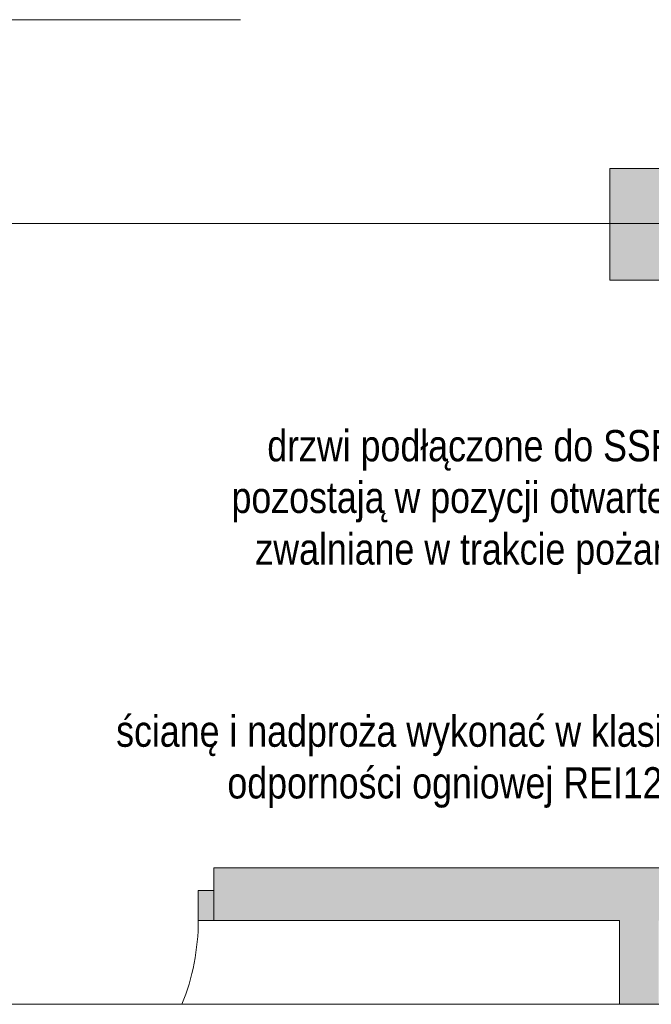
# Paper-space layout 'A-33 RZUT - PIĘTRO 3' of a CAD drawing. Header units: millimetres. Extents: x 0 to 800, y 0 to 550.
# Tile 7 of 14: x 306 to 355, y 111 to 186. Entities that reach past the tile are written whole.
import ezdxf
from ezdxf.xclip import XClip

# ---------------------------------------------------------------- set-up
doc = ezdxf.new("R2010")
doc.units = ezdxf.units.MM
doc.header["$MEASUREMENT"] = 0
doc.header["$XCLIPFRAME"] = 0
for name, pattern in [('ACAD_ISO03W100', [300, 120, -180]), ('DASHDOTX2', [1000, 500, -250, 0, -250]), ('PRZERYWANA_DU_A', [550, 350.0000000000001, -199.9999999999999])]:
    doc.linetypes.add(name, pattern=pattern)
for name, color, linetype, lineweight in [('0_Nr_pióra__2', 8, 'Continuous', 13), ('A_linie przekroju_Nr_pióra__1', 7, 'Continuous', 20), ('A_ściany_Nr_pióra__1', 7, 'Continuous', 20), ('Drzwi Archicad_Nr_pióra__1', 7, 'Continuous', 20)]:
    doc.layers.add(name, color=color, linetype=linetype, lineweight=lineweight)
for name, color, linetype, lineweight, true_color in [('A_opis_Nr_pióra__10', 7, 'Continuous', 13, 0x4b4b4b), ('A_opis_Nr_pióra__8', 7, 'Continuous', 13, 0x4c4c4c), ('A_osie_Nr_pióra__16', 7, 'Continuous', 5, 0x0f0f0f)]:
    doc.layers.add(name, color=color, linetype=linetype, lineweight=lineweight, true_color=true_color)
for name, color, linetype in [('A_podrys', 7, 'Continuous'), ('A_ściany', 7, 'Continuous'), ('Drzwi Archicad', 7, 'Continuous')]:
    doc.layers.add(name, color=color, linetype=linetype)
doc.styles.add('STYL_AUTOMATYCZNY_2', font='ARIALN.TTF')

# ---------------------------------------------------------------- blocks, each defined once
blk = doc.blocks.new('Rysunek_1_1', base_point=(-3193.413088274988, -647.6028358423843))
at = {"layer": 'A_ściany', "linetype": 'Continuous', "lineweight": 0, "true_color": 0x000000}
for points in [[(351.4211296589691, 174.7868323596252), (351.4211296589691, 166.1868323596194), (360.1211296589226, 166.1868323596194), (360.1211296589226, 174.7868323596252)], [(320.9811296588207, 116.9868323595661), (379.3811296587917, 116.986832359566), (379.3811296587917, 121.046832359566), (320.9811296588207, 121.0468323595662)], [(355.1811315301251, 116.9868324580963), (352.1811268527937, 116.9868324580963), (352.1811268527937, 110.5468353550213), (355.1811315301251, 110.5468353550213)]]:
    blk.add_hatch(color=18, dxfattribs=at).paths.add_polyline_path(points)
at = {"layer": 'Drzwi Archicad', "linetype": 'Continuous', "lineweight": 0, "true_color": 0xfdfdfd}
blk.add_hatch(color=7, dxfattribs=at).paths.add_polyline_path([(320.9811296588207, 119.286832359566), (319.7811296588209, 119.286832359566), (319.7811296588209, 116.986832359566), (320.9811296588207, 116.986832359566)])
at = {"layer": '0_Nr_pióra__2', "color": 8, "linetype": 'PRZERYWANA_DU_A', "lineweight": 13, "ltscale": 2, "flags": 128}
blk.add_lwpolyline([(290.8391591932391, 110.5468323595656), (360.839159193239, 110.5468323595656)], dxfattribs=at)
at = {"layer": 'A_linie przekroju_Nr_pióra__1', "color": 7, "linetype": 'ACAD_ISO03W100', "lineweight": 20, "ltscale": 2}
blk.add_line((83.03712578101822, 186.2122356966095), (544.9695824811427, 186.2122356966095), dxfattribs=at)
at = {"layer": 'A_osie_Nr_pióra__16', "color": 250, "linetype": 'DASHDOTX2', "lineweight": 5, "ltscale": 2, "true_color": 0x0f0f0f}
blk.add_line((544.9695777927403, 170.5468394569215), (96.57179472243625, 170.5468394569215), dxfattribs=at)
at = {"layer": 'A_ściany_Nr_pióra__1', "color": 7, "linetype": 'Continuous', "lineweight": 20, "ltscale": 2}
for p, q in [((320.9811304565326, 121.0468338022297), (321.7211261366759, 121.0468338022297)), ((320.9811304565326, 119.2868305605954), (320.9811304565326, 121.0468338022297)), ((320.9811304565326, 116.9868294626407), (320.9811304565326, 119.2868305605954)), ((320.9811304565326, 116.9868294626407), (321.9211314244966, 116.9868294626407))]:
    blk.add_line(p, q, dxfattribs=at)
at = {"layer": 'A_ściany_Nr_pióra__1', "color": 7, "linetype": 'Continuous', "lineweight": 20, "ltscale": 2, "flags": 128}
for points in [[(351.4211296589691, 174.7868323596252), (351.4211296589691, 166.1868323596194)], [(360.1211296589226, 174.7868323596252), (351.4211296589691, 174.7868323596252)], [(351.4211296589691, 166.1868323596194), (360.1211296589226, 166.1868323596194)], [(379.3811296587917, 121.046832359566), (320.9811296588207, 121.046832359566)], [(320.9811296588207, 116.986832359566), (352.1811296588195, 116.986832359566)], [(352.1811296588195, 116.986832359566), (352.1811296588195, 110.5468323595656)]]:
    blk.add_lwpolyline(points, dxfattribs=at)
at = {"layer": 'Drzwi Archicad_Nr_pióra__1', "color": 7, "linetype": 'Continuous', "lineweight": 20, "ltscale": 2}
for p, q in [((320.9811304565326, 119.2868305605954), (320.9811304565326, 121.0468338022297)), ((320.9811304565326, 119.2868305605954), (320.9811304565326, 121.0468338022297)), ((320.9811304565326, 121.0468338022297), (321.7211261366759, 121.0468338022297)), ((320.9811304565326, 121.0468338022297), (321.7211261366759, 121.0468338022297)), ((320.9811304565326, 119.2868305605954), (319.7811285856, 119.2868305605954)), ((319.7811285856, 119.2868305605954), (319.7811285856, 116.9868294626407)), ((320.9811304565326, 116.9868294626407), (320.9811304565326, 119.2868305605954)), ((320.9811304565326, 116.9868294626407), (320.9811304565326, 119.2868305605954)), ((320.9811304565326, 116.9868294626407), (320.9811304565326, 119.2868305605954)), ((319.7811285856, 116.9868294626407), (320.9811304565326, 116.9868294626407)), ((320.9811304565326, 116.9868294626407), (321.9211314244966, 116.9868294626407)), ((320.9811304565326, 116.9868294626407), (321.9211314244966, 116.9868294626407))]:
    blk.add_line(p, q, dxfattribs=at)
blk.add_arc((302.5811296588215, 116.9868323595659), 17.19999999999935, 338.0116163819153, 0, dxfattribs=at)
at = {"layer": 'A_opis_Nr_pióra__10', "color": 251, "linetype": 'Continuous', "lineweight": 13, "true_color": 0x4b4b4b, "insert": (357.0186734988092, 129.1910490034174), "char_height": 2.400000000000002, "width": 45.5156687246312, "attachment_point": 6, "line_spacing_factor": 0.9929321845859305, "style": 'STYL_AUTOMATYCZNY_2'}
blk.add_mtext('\\A1;{\\pqr;\\fArial Narrow|b0|i0|c238|p0;\\W1.000000;ścianę i nadproża wykonać w klasie odporności ogniowej REI120}', dxfattribs=at)
at = {"layer": 'A_opis_Nr_pióra__8', "color": 251, "linetype": 'Continuous', "lineweight": 13, "true_color": 0x4c4c4c, "insert": (357.1811296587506, 149.142890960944), "char_height": 2.399999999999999, "width": 36.24050789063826, "attachment_point": 6, "line_spacing_factor": 0.9926303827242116, "style": 'STYL_AUTOMATYCZNY_2'}
blk.add_mtext('\\A1;{\\pqr;\\fArial Narrow|b0|i0|c238|p0;\\W1.000000;drzwi podłączone do SSP; pozostają w pozycji otwartej, zwalniane w trakcie pożaru}', dxfattribs=at)

psp = doc.layouts.new('A-33 RZUT - PIĘTRO 3')

# ---------------------------------------------------------------- block references
at = {"layer": 'A_podrys', "color": 37, "linetype": 'Continuous', "lineweight": 5, "true_color": 0x656532}
ref = psp.add_blockref('Rysunek_1_1', (-3193.413088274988, -647.6028358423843), dxfattribs=at)
XClip(ref).set_block_clipping_path([(44.06963709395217, 110.5468323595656), (544.9695795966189, 528.1668323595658)])

doc.saveas('drawing.dxf')
